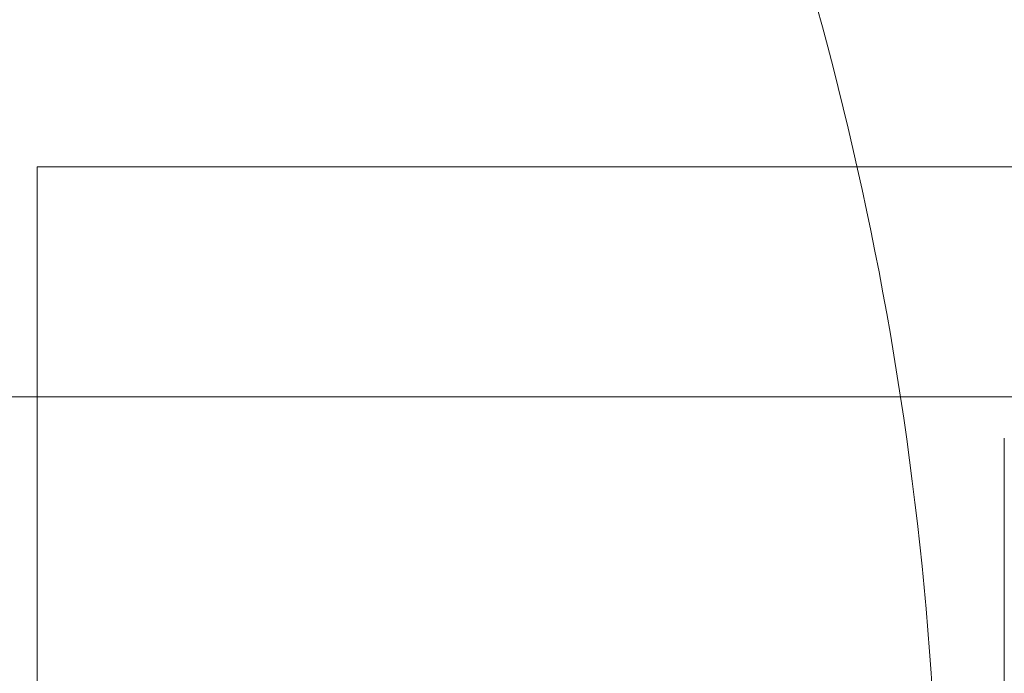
# Model space of a CAD drawing. Extents: x 1911006 to 2186114, y 709265 to 747216.
# Tile 93 of 256: x 1920186 to 1920451, y 735295 to 735471. Entities that reach past the tile are written whole.
import ezdxf

# ---------------------------------------------------------------- set-up
doc = ezdxf.new("R2010")
doc.units = 0
doc.header["$LTSCALE"] = 500
doc.header["$MEASUREMENT"] = 0
doc.linetypes.add('ACAD_ISO02W100', pattern=[15, 12, -3])
doc.layers.add('!_A_01_TENKÁ', color=8, linetype='CONTINUOUS', lineweight=13)
doc.layers.add('!_A_03_ČIARKOVANÁ', color=41, linetype='ACAD_ISO02W100', lineweight=13)
doc.layers.add('!_A_44_REFERENCIA', color=241, linetype='CONTINUOUS', lineweight=15, plot=False)
doc.layers.add('!_A_52_NOVÉ KCIE', color=7, linetype='CONTINUOUS', lineweight=13, true_color=0xa30000)

msp = doc.modelspace()

# ---------------------------------------------------------------- linework, layer by layer
at = {"layer": '!_A_01_TENKÁ', "color": 7}
msp.add_line((1920451.45, 735270.79), (1920451.45, 735357.99), dxfattribs=at)
at = {"layer": '!_A_03_ČIARKOVANÁ', "color": 7, "ltscale": 0.5}
msp.add_arc((1919522.2, 735230.23), 911.75, 0, 90, dxfattribs=at)
at = {"layer": '!_A_44_REFERENCIA', "color": 7}
for p, q in [((1920190.39, 735431.17), (1920784.39, 735431.17)), ((1920190.39, 735011.17), (1920190.39, 735431.17))]:
    msp.add_line(p, q, dxfattribs=at)
at = {"layer": '!_A_52_NOVÉ KCIE', "color": 7}
msp.add_lwpolyline([(1919217.45, 735369.11), (1921017.45, 735369.11), (1921017.45, 735713.11), (1919217.45, 735713.11)], close=True, dxfattribs=at)

doc.saveas('drawing.dxf')
